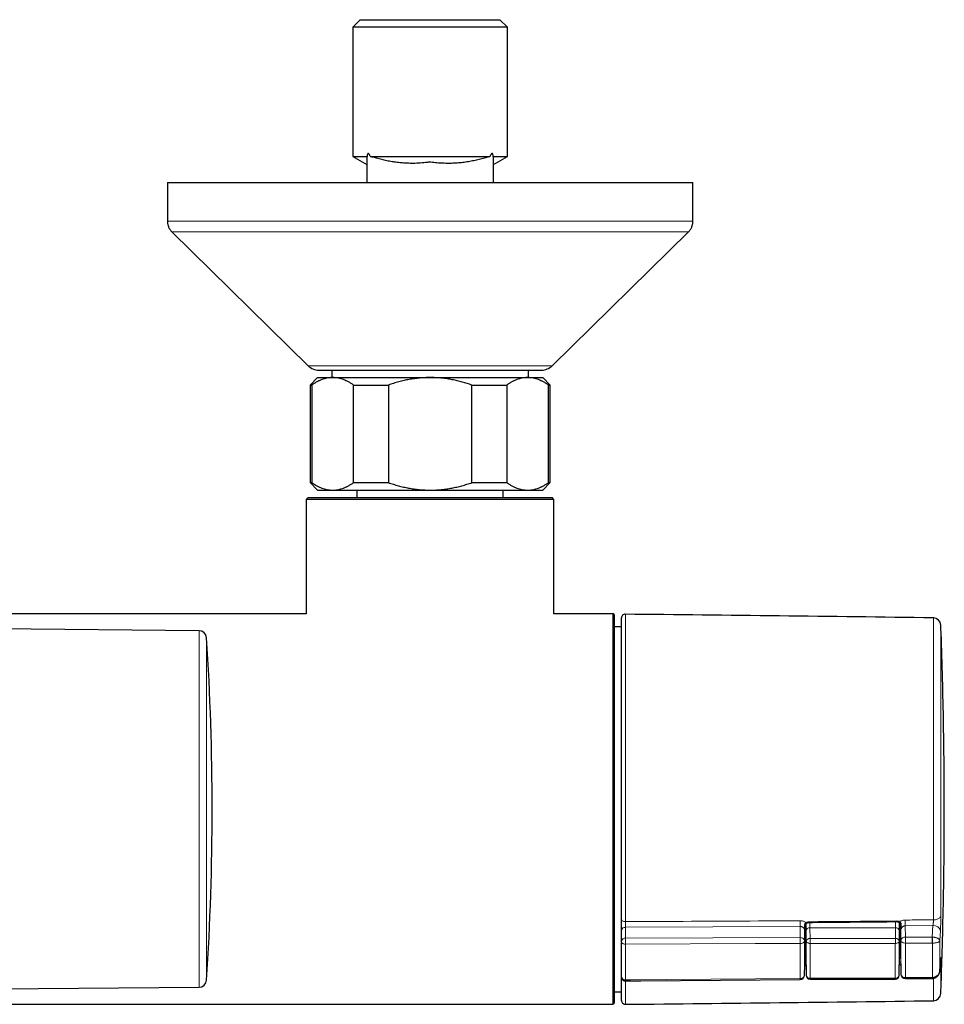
# Model space of a CAD drawing. Header units: millimetres. Extents: x 8 to 2418, y 12 to 2371.
# Tile 16 of 38: x 1244 to 1367, y 553 to 684. Entities that reach past the tile are written whole.
import ezdxf

# ---------------------------------------------------------------- set-up
doc = ezdxf.new("R2010")
doc.units = ezdxf.units.MM

msp = doc.modelspace()

# ---------------------------------------------------------------- linework, layer by layer
at = {"color": 7, "linetype": 'Continuous', "lineweight": 30}
for p, q in [((1289.56, 684.33), (1288.56, 683.33)), ((1289.56, 684.33), (1308.16, 684.33)), ((1309.16, 683.33), (1308.16, 684.33)), ((1288.56, 683.33), (1288.56, 666.08)), ((1309.16, 683.33), (1288.56, 683.33)), ((1309.16, 666.08), (1309.16, 683.33)), ((1288.56, 666.08), (1290.41, 665.02)), ((1288.56, 666.08), (1290.45, 666.08)), ((1290.9, 666.08), (1306.82, 666.08)), ((1307.28, 666.08), (1309.16, 666.08)), ((1307.31, 662.63), (1307.31, 665.87)), ((1307.32, 665.02), (1309.16, 666.08)), ((1290.41, 662.84), (1290.41, 662.63)), ((1263.86, 662.63), (1263.86, 657.47)), ((1263.86, 662.63), (1333.86, 662.63)), ((1333.86, 657.47), (1333.86, 662.63)), ((1264.46, 656.04), (1282.61, 638.21)), ((1315.12, 638.21), (1333.27, 656.04)), ((1283.86, 636.63), (1282.86, 635.63)), ((1283.86, 636.63), (1285.87, 636.63)), ((1284.01, 637.63), (1313.71, 637.63)), ((1285.76, 637.63), (1285.76, 636.63)), ((1285.87, 636.63), (1298.86, 636.63)), ((1298.86, 636.63), (1311.85, 636.63)), ((1311.85, 636.63), (1313.86, 636.63)), ((1311.96, 636.63), (1311.96, 637.63)), ((1314.86, 635.63), (1313.86, 636.63)), ((1282.86, 635.63), (1282.86, 622.63)), ((1282.86, 635.63), (1283.09, 635.63)), ((1283.09, 635.63), (1283.09, 622.63)), ((1288.66, 622.63), (1288.66, 635.63)), ((1288.66, 635.63), (1293.3, 635.63)), ((1293.3, 635.63), (1293.3, 622.63)), ((1304.43, 622.63), (1304.43, 635.63)), ((1304.43, 635.63), (1309.07, 635.63)), ((1309.07, 635.63), (1309.07, 622.63)), ((1314.64, 622.63), (1314.64, 635.63)), ((1314.64, 635.63), (1314.86, 635.63)), ((1314.86, 622.63), (1314.86, 635.63)), ((1282.86, 622.63), (1283.86, 621.63)), ((1282.86, 622.63), (1283.09, 622.63)), ((1288.66, 622.63), (1293.3, 622.63)), ((1304.43, 622.63), (1309.07, 622.63)), ((1313.86, 621.63), (1314.86, 622.63)), ((1314.64, 622.63), (1314.86, 622.63)), ((1283.86, 621.63), (1285.87, 621.63)), ((1285.87, 621.63), (1298.86, 621.63)), ((1298.86, 621.63), (1311.85, 621.63)), ((1311.85, 621.63), (1313.86, 621.63)), ((1282.61, 620.63), (1282.36, 620.38)), ((1282.36, 620.38), (1282.36, 605.13)), ((1315.36, 620.38), (1282.36, 620.38)), ((1282.61, 620.63), (1315.11, 620.63)), ((1315.36, 620.38), (1315.11, 620.63)), ((1315.36, 605.13), (1315.36, 620.38)), ((1282.36, 605.13), (1228.82, 605.13)), ((1323.26, 605.13), (1315.36, 605.13)), ((1323.36, 605.03), (1323.26, 605.13)), ((1323.26, 579.13), (1323.26, 605.13)), ((1323.36, 605.03), (1323.36, 579.13)), ((1324.36, 564.41), (1324.36, 604.59)), ((1268.08, 602.89), (1239.82, 603.14)), ((1324.36, 603.4), (1323.36, 603.41)), ((1323.26, 553.13), (1323.26, 579.13)), ((1323.36, 579.13), (1323.36, 553.23)), ((1324.36, 561.56), (1324.36, 563.01)), ((1348.77, 563.12), (1348.77, 563.1)), ((1348.78, 559.7), (1348.78, 563.39)), ((1348.96, 562.95), (1348.96, 563.87)), ((1361.36, 564), (1361.36, 562.95)), ((1361.55, 563.52), (1361.55, 559.7)), ((1361.57, 563.26), (1361.57, 563.27)), ((1348.96, 558.35), (1348.96, 562.95)), ((1361.36, 562.95), (1361.36, 558.35)), ((1324.36, 556.73), (1324.36, 561.42)), ((1348.75, 557), (1348.77, 558.32)), ((1348.96, 558.35), (1348.98, 556.95)), ((1348.96, 558.35), (1348.96, 558.35)), ((1361.35, 556.95), (1361.36, 558.35)), ((1361.36, 558.35), (1361.36, 558.35)), ((1361.57, 558.45), (1361.59, 557.12)), ((1324.36, 553.6), (1324.36, 556.69)), ((1349.48, 556.45), (1360.85, 556.45)), ((1362.19, 556.52), (1365.77, 556.55)), ((1365.77, 556.55), (1365.8, 556.55)), ((1239.82, 555.13), (1268.08, 555.37)), ((1323.36, 554.77), (1324.36, 554.78)), ((1232.82, 553.13), (1323.26, 553.13)), ((1323.26, 553.13), (1323.36, 553.23))]:
    msp.add_line(p, q, dxfattribs=at)
at = {"color": 252, "linetype": 'Continuous', "lineweight": 0}
for p, q in [((1263.86, 657.47), (1333.86, 657.47)), ((1282.61, 638.21), (1315.12, 638.21)), ((1324.87, 605.09), (1324.87, 564.12)), ((1365.92, 564.35), (1365.92, 604.6)), ((1268.08, 555.37), (1268.08, 602.89)), ((1366.9, 603.64), (1366.9, 564.91)), ((1269.07, 601.96), (1269.07, 556.31)), ((1348.17, 563.47), (1324.87, 563.36)), ((1324.87, 563.36), (1324.87, 561.9)), ((1348.15, 561.99), (1348.17, 563.47)), ((1348.77, 563.12), (1348.77, 563.1)), ((1349.46, 564.02), (1349.46, 563.3)), ((1349.46, 563.3), (1349.48, 561.88)), ((1349.46, 563.3), (1349.46, 563.3)), ((1360.86, 563.3), (1349.46, 563.3)), ((1360.85, 561.88), (1360.86, 563.3)), ((1360.86, 563.3), (1360.86, 564.12)), ((1360.86, 563.3), (1360.86, 563.3)), ((1365.85, 563.59), (1362.17, 563.56)), ((1362.17, 563.56), (1362.19, 562.04)), ((1365.77, 562.05), (1365.85, 563.59)), ((1324.87, 561.9), (1348.15, 561.99)), ((1348.77, 562.93), (1348.75, 561.57)), ((1348.98, 561.52), (1348.96, 562.95)), ((1348.96, 562.95), (1348.96, 562.95)), ((1349.48, 561.88), (1349.48, 561.21)), ((1349.48, 561.88), (1360.85, 561.88)), ((1360.85, 561.88), (1360.85, 561.21)), ((1361.36, 562.95), (1361.35, 561.52)), ((1361.36, 562.95), (1361.36, 562.95)), ((1361.59, 561.62), (1361.57, 563)), ((1362.19, 562.04), (1365.77, 562.05)), ((1365.77, 562.05), (1365.81, 562.05)), ((1366.85, 562.87), (1366.78, 561.58)), ((1324.87, 561.11), (1324.87, 556.34)), ((1360.85, 561.21), (1349.48, 561.21)), ((1365.79, 561.26), (1365.77, 561.26)), ((1365.79, 556.68), (1365.79, 561.26)), ((1366.78, 561.58), (1366.78, 557.65)), ((1348.77, 558.37), (1348.78, 559.7)), ((1361.55, 559.7), (1361.57, 558.53)), ((1348.97, 558.26), (1348.96, 558.25)), ((1361.4, 558.37), (1361.36, 558.36)), ((1366.78, 557.65), (1366.85, 558.9)), ((1366.85, 558.9), (1366.85, 558.87)), ((1366.9, 559.05), (1366.9, 554.54)), ((1349.48, 556.56), (1360.85, 556.56)), ((1349.48, 556.56), (1349.48, 556.45)), ((1360.85, 556.56), (1360.85, 556.45)), ((1365.77, 556.68), (1365.79, 556.68)), ((1365.92, 553.58), (1365.92, 556.56)), ((1324.87, 556.2), (1324.87, 553.1))]:
    msp.add_line(p, q, dxfattribs=at)
at = {"color": 7, "linetype": 'Continuous', "lineweight": 30, "flags": 128}
for points in [[(1307.32, 662.63), (1307.32, 664.16), (1307.32, 665.06)], [(1324.87, 556.21), (1326.92, 556.23), (1348.16, 556.4)]]:
    msp.add_lwpolyline(points, dxfattribs=at)
at = {"color": 252, "linetype": 'Continuous', "lineweight": 0, "flags": 128}
for points in [[(1324.36, 564.41), (1324.37, 564.35), (1324.4, 564.29), (1324.45, 564.24), (1324.51, 564.2), (1324.59, 564.17), (1324.68, 564.14), (1324.77, 564.12), (1324.87, 564.12)], [(1366.9, 564.91), (1366.89, 564.84), (1366.86, 564.76), (1366.82, 564.7), (1366.76, 564.63), (1366.69, 564.57), (1366.6, 564.52), (1366.5, 564.47), (1366.4, 564.43), (1366.29, 564.4), (1366.17, 564.37), (1366.04, 564.36), (1365.92, 564.35)], [(1348.96, 564), (1348.98, 563.97), (1349, 563.95), (1349.02, 563.94), (1349.04, 563.93), (1349.05, 563.94)], [(1361.4, 564.1), (1361.38, 564.07), (1361.36, 564.05), (1361.34, 564.04), (1361.32, 564.04), (1361.31, 564.04)], [(1324.87, 561.11), (1324.77, 561.12), (1324.68, 561.14), (1324.59, 561.17), (1324.51, 561.2), (1324.45, 561.25), (1324.4, 561.3), (1324.37, 561.36), (1324.36, 561.42)], [(1348.16, 561.2), (1346.96, 561.19), (1342.16, 561.18), (1324.87, 561.11)], [(1348.16, 561.2), (1348.26, 561.2), (1348.36, 561.22), (1348.45, 561.25), (1348.54, 561.28), (1348.61, 561.33), (1348.67, 561.38), (1348.71, 561.44), (1348.74, 561.5), (1348.75, 561.57)], [(1348.98, 561.52), (1348.99, 561.46), (1349.02, 561.4), (1349.07, 561.35), (1349.13, 561.3), (1349.21, 561.27), (1349.29, 561.24), (1349.38, 561.22), (1349.48, 561.21)], [(1360.85, 561.21), (1360.94, 561.22), (1361.04, 561.24), (1361.12, 561.27), (1361.2, 561.3), (1361.26, 561.35), (1361.31, 561.4), (1361.34, 561.46), (1361.35, 561.52)], [(1361.59, 561.62), (1361.6, 561.55), (1361.63, 561.49), (1361.67, 561.43), (1361.73, 561.38), (1361.81, 561.33), (1361.89, 561.29), (1361.99, 561.27), (1362.09, 561.25), (1362.19, 561.25)], [(1365.77, 561.26), (1365.54, 561.26), (1362.19, 561.25)], [(1361.4, 558.37), (1361.38, 558.4), (1361.36, 558.42)], [(1324.87, 556.34), (1325.56, 556.35), (1330.36, 556.39), (1348.16, 556.53)], [(1362.19, 556.65), (1363.39, 556.66), (1365.77, 556.68)]]:
    msp.add_lwpolyline(points, dxfattribs=at)
at = {"color": 7, "linetype": 'Continuous', "lineweight": 30}
for centre, radius, start, end in [((1284.01, 639.63), 2, 225.4958, 270), ((1313.71, 639.63), 2, 270, 314.5042), ((1324.86, 604.59), 0.5, 89.4419, 180), ((1225.03, -9644.43), 10250, 89.212476, 89.441933), ((1365.9, 603.6), 1, 2.1629, 89.2125), ((1268.07, 601.89), 1, 3.7388, 89.5), ((919.82, 579.13), 350, 0, 3.7388), ((919.82, 579.13), 350, 356.2612, 0), ((1324.86, 556.71), 0.5, 180, 270.487), ((1348.15, 557), 0.6, 270.4758, 359.2804), ((1349.48, 556.95), 0.5, 180.7133, 270), ((1360.85, 556.95), 0.5, 270, 359.2867), ((1362.19, 557.12), 0.6, 180.7197, 270.4759), ((1268.07, 556.37), 1, 270.5, 356.2612), ((1365.9, 554.58), 1, 270.7875, 357.8371), ((1324.86, 553.6), 0.5, 180, 270.5581), ((1225.03, 10802.61), 10250, 270.558067, 270.787524)]:
    msp.add_arc(centre, radius, start, end, dxfattribs=at)
at = {"color": 252, "linetype": 'Continuous', "lineweight": 0}
for centre, radius, start, end in [((1406.85, 564.29), 44.69, 179.956, 180.9347), ((1324.8, 562.91), 0.446, 81.4989, 167.886), ((1396.95, 564.18), 48.79, 179.9359, 180.832), ((1348.75, 563.1), 0.0228, 6.4696, 56.2306), ((1348.09, 564.07), 1.29, 357.6672, 1.3777), ((1359.78, 564.17), 1.19, 357.4627, 1.4983), ((1361.6, 563.25), 0.0323, 106.9688, 165.6196), ((1365.95, 562.67), 0.92, 12.2685, 96.052), ((1324.8, 561.46), 0.446, 81.4989, 167.886), ((1286.62, 561.35), 61.53, 359.8603, 0.5956), ((1348.23, 561.46), 0.533, 11.6138, 98.1483), ((1349.42, 561.43), 0.449, 82.2626, 168.2662), ((1360.91, 561.43), 0.449, 11.7338, 97.7374), ((1362.12, 561.5), 0.543, 82.3699, 167.4921), ((1300.69, 561.4), 61.51, 359.8597, 0.5959), ((1304.27, 561.41), 61.5, 359.8596, 0.5959), ((1350.39, 562.06), 15.42, 357.0377, 359.9721), ((1366.21, 559.08), 0.687, 337.6727, 357.2056), ((1324.82, 556.8), 0.457, 187.7891, 276.4598), ((1348.21, 557.08), 0.545, 264.1874, 352.0113), ((1343.88, 556.48), 4.27, 359.0169, 0.7595), ((1349.43, 557.02), 0.457, 188.3684, 275.9654), ((1360.89, 557.02), 0.457, 264.0346, 351.6316), ((1362.13, 557.2), 0.553, 188.7212, 276.1016), ((1357.9, 556.59), 4.29, 359.0192, 0.7588), ((1361.48, 556.62), 4.3, 359.0189, 0.7591), ((1366.36, 556.68), 0.568, 179.801, 193.0522)]:
    msp.add_arc(centre, radius, start, end, dxfattribs=at)
for centre, major_axis, ratio, start_param, end_param in [((1349.46, 562.95), (0.5, 0.003), 0.704008, 1.566528, 3.137248), ((1360.86, 562.95), (0.5, -0.003), 0.704008, 0.004345, 1.575065), ((1348.99, 579.09), (0.17, 28.19), 0.006171, 2.24149, 2.470975), ((1348.73, 579.26), (-0.18, 28.5), 0.006171, 3.813283, 4.040623), ((1349.23, 579.26), (-0.18, 29), 0.006064, 3.813284, 4.040624), ((1361.09, 579.26), (0.18, 29), 0.006064, 2.242561, 2.469901), ((1361.59, 579.26), (0.18, 28.5), 0.006171, 2.242563, 2.469902), ((1361.34, 579.09), (-0.17, 28.07), 0.006171, 3.813408, 4.040498)]:
    msp.add_ellipse(centre, major_axis=major_axis, ratio=ratio, start_param=start_param, end_param=end_param, dxfattribs=at)
at = {"color": 7, "linetype": 'Continuous', "lineweight": 30}
for centre, start_param, end_param in [((1349.38, 559.7), 3.141593, 3.936624), ((1360.95, 559.7), 5.465068, 6.283185)]:
    msp.add_ellipse(centre, major_axis=(0.6, 0), ratio=0.70708, start_param=start_param, end_param=end_param, dxfattribs=at)
for points, knots in [([(1290.45, 666.08), (1290.44, 666.07), (1290.42, 666.05), (1290.41, 665.94), (1290.42, 665.78), (1290.41, 665.58), (1290.41, 665.4), (1290.41, 665.26), (1290.41, 665.15), (1290.41, 665.08), (1290.41, 665.06), (1290.41, 665.05)], [0, 0, 0, 0, 0.031024, 0.06281, 0.21025, 0.357797, 0.501186, 0.644768, 0.789049, 0.93362, 1, 1, 1, 1]), ([(1290.9, 666.08), (1290.88, 666.13), (1290.84, 666.23), (1290.79, 666.33), (1290.73, 666.41), (1290.69, 666.46), (1290.65, 666.49), (1290.6, 666.5), (1290.56, 666.47), (1290.52, 666.42), (1290.49, 666.32), (1290.46, 666.2), (1290.45, 666.13), (1290.45, 666.08)], [0, 0, 0, 0, 0.143575, 0.28821, 0.360063, 0.433166, 0.499049, 0.565634, 0.623, 0.686705, 0.791988, 0.89519, 1, 1, 1, 1]), ([(1306.82, 666.08), (1306.77, 666.07), (1306.65, 666.05), (1306.3, 665.94), (1305.76, 665.79), (1305.04, 665.61), (1304.32, 665.46), (1303.58, 665.34), (1302.84, 665.25), (1302.08, 665.2), (1301.32, 665.17), (1300.54, 665.19), (1299.89, 665.23), (1299.37, 665.29), (1299.07, 665.32), (1298.91, 665.35), (1298.87, 665.36), (1298.81, 665.35), (1298.61, 665.32), (1298.09, 665.26), (1297.31, 665.19), (1296.45, 665.17), (1295.68, 665.2), (1294.99, 665.25), (1294.3, 665.32), (1293.61, 665.43), (1292.93, 665.56), (1292.24, 665.72), (1291.68, 665.87), (1291.28, 665.98), (1291.06, 666.05), (1290.96, 666.07), (1290.9, 666.08)], [0, 0, 0, 0, 0.0116, 0.023455, 0.069677, 0.115944, 0.162165, 0.208453, 0.254968, 0.301573, 0.349189, 0.396914, 0.44496, 0.469029, 0.49311, 0.497873, 0.499625, 0.501395, 0.508607, 0.537465, 0.595187, 0.653111, 0.695801, 0.738566, 0.781548, 0.824596, 0.868307, 0.91207, 0.955957, 0.977898, 0.988902, 1, 1, 1, 1]), ([(1307.28, 666.08), (1307.27, 666.12), (1307.27, 666.19), (1307.25, 666.3), (1307.22, 666.39), (1307.19, 666.46), (1307.15, 666.5), (1307.11, 666.51), (1307.06, 666.49), (1307, 666.43), (1306.93, 666.32), (1306.87, 666.2), (1306.84, 666.12), (1306.82, 666.08)], [0, 0, 0, 0, 0.091257, 0.183217, 0.28208, 0.351835, 0.40291, 0.454212, 0.513455, 0.609439, 0.749757, 0.89373, 1, 1, 1, 1]), ([(1307.31, 665.87), (1307.31, 665.9), (1307.31, 665.96), (1307.31, 666.04), (1307.29, 666.07), (1307.28, 666.08)], [0, 0, 0, 0, 0.480982, 0.73905, 1, 1, 1, 1]), ([(1290.41, 665.05), (1290.41, 664.76), (1290.41, 663.96), (1290.41, 663.15), (1290.41, 662.63)], [0, 0, 0, 0, 0.3670976, 1, 1, 1, 1]), ([(1263.86, 657.47), (1263.87, 657.4), (1263.87, 657.27), (1263.9, 657.07), (1263.95, 656.88), (1264.01, 656.69), (1264.1, 656.52), (1264.2, 656.35), (1264.32, 656.19), (1264.41, 656.09), (1264.46, 656.04)], [0, 0, 0, 0, 0.129502, 0.255184, 0.378256, 0.5, 0.621744, 0.744816, 0.870498, 1, 1, 1, 1]), ([(1333.27, 656.04), (1333.31, 656.09), (1333.41, 656.19), (1333.53, 656.35), (1333.63, 656.52), (1333.72, 656.69), (1333.78, 656.88), (1333.83, 657.07), (1333.86, 657.27), (1333.86, 657.4), (1333.86, 657.47)], [0, 0, 0, 0, 0.129502, 0.255184, 0.378256, 0.5, 0.621744, 0.744816, 0.870498, 1, 1, 1, 1]), ([(1285.87, 636.63), (1285.84, 636.63), (1285.7, 636.63), (1285.44, 636.61), (1285.1, 636.56), (1284.77, 636.47), (1284.43, 636.36), (1284.09, 636.22), (1283.76, 636.05), (1283.42, 635.86), (1283.2, 635.71), (1283.09, 635.63)], [0, 0, 0, 0, 0.0340845, 0.152699, 0.2713147, 0.3908442, 0.5103765, 0.6324315, 0.7544901, 0.8772433, 1, 1, 1, 1]), ([(1288.66, 635.63), (1288.55, 635.71), (1288.33, 635.86), (1287.99, 636.05), (1287.65, 636.22), (1287.3, 636.37), (1286.95, 636.48), (1286.6, 636.57), (1286.24, 636.62), (1285.99, 636.63), (1285.87, 636.63)], [0, 0, 0, 0, 0.122973, 0.245942, 0.369581, 0.493217, 0.619375, 0.745529, 0.872765, 1, 1, 1, 1]), ([(1298.86, 636.63), (1298.63, 636.63), (1298.17, 636.62), (1297.47, 636.57), (1296.77, 636.49), (1296.07, 636.38), (1295.38, 636.24), (1294.68, 636.06), (1293.98, 635.86), (1293.53, 635.71), (1293.3, 635.63)], [0, 0, 0, 0, 0.122618, 0.245238, 0.368878, 0.492521, 0.618996, 0.745475, 0.872735, 1, 1, 1, 1]), ([(1304.43, 635.63), (1304.22, 635.7), (1303.79, 635.85), (1303.14, 636.04), (1302.48, 636.21), (1301.81, 636.35), (1301.13, 636.47), (1300.44, 636.56), (1299.74, 636.61), (1299.22, 636.63), (1298.92, 636.63), (1298.86, 636.63)], [0, 0, 0, 0, 0.119246, 0.238489, 0.358338, 0.478183, 0.600299, 0.722411, 0.845493, 0.968574, 1, 1, 1, 1]), ([(1311.85, 636.63), (1311.82, 636.63), (1311.68, 636.63), (1311.42, 636.61), (1311.08, 636.56), (1310.75, 636.47), (1310.41, 636.36), (1310.07, 636.22), (1309.74, 636.05), (1309.4, 635.86), (1309.18, 635.71), (1309.07, 635.63)], [0, 0, 0, 0, 0.034085, 0.152699, 0.271315, 0.390844, 0.510376, 0.632431, 0.75449, 0.877243, 1, 1, 1, 1]), ([(1314.64, 635.63), (1314.53, 635.71), (1314.31, 635.86), (1313.97, 636.05), (1313.63, 636.22), (1313.28, 636.37), (1312.93, 636.48), (1312.58, 636.57), (1312.22, 636.62), (1311.98, 636.63), (1311.85, 636.63)], [0, 0, 0, 0, 0.122973, 0.245942, 0.369581, 0.493217, 0.619375, 0.745529, 0.872765, 1, 1, 1, 1]), ([(1283.09, 622.63), (1283.2, 622.56), (1283.42, 622.41), (1283.76, 622.21), (1284.1, 622.04), (1284.44, 621.9), (1284.8, 621.78), (1285.15, 621.7), (1285.51, 621.64), (1285.75, 621.64), (1285.87, 621.63)], [0, 0, 0, 0, 0.122973, 0.245942, 0.369581, 0.493217, 0.619375, 0.745529, 0.872765, 1, 1, 1, 1]), ([(1285.87, 621.63), (1285.91, 621.63), (1286.05, 621.63), (1286.31, 621.65), (1286.65, 621.71), (1286.98, 621.79), (1287.32, 621.9), (1287.66, 622.04), (1287.99, 622.22), (1288.33, 622.41), (1288.55, 622.56), (1288.66, 622.63)], [0, 0, 0, 0, 0.034085, 0.152699, 0.271315, 0.390844, 0.510376, 0.632431, 0.75449, 0.877243, 1, 1, 1, 1]), ([(1293.3, 622.63), (1293.52, 622.56), (1293.96, 622.41), (1294.63, 622.21), (1295.31, 622.04), (1296, 621.9), (1296.71, 621.78), (1297.42, 621.7), (1298.14, 621.64), (1298.62, 621.64), (1298.86, 621.63)], [0, 0, 0, 0, 0.122973, 0.245942, 0.369581, 0.493217, 0.619375, 0.745529, 0.872765, 1, 1, 1, 1]), ([(1298.86, 621.63), (1298.92, 621.63), (1299.21, 621.63), (1299.72, 621.65), (1300.39, 621.7), (1301.07, 621.79), (1301.75, 621.9), (1302.42, 622.04), (1303.1, 622.21), (1303.77, 622.41), (1304.21, 622.56), (1304.43, 622.63)], [0, 0, 0, 0, 0.031426, 0.150353, 0.269282, 0.389133, 0.508986, 0.631385, 0.753788, 0.876892, 1, 1, 1, 1]), ([(1309.07, 622.63), (1309.18, 622.56), (1309.4, 622.41), (1309.74, 622.21), (1310.08, 622.04), (1310.43, 621.9), (1310.78, 621.78), (1311.13, 621.7), (1311.49, 621.64), (1311.73, 621.64), (1311.85, 621.63)], [0, 0, 0, 0, 0.1229729, 0.2459423, 0.3695815, 0.4932168, 0.6193748, 0.7455295, 0.8727654, 1, 1, 1, 1]), ([(1311.85, 621.63), (1311.89, 621.63), (1312.03, 621.63), (1312.29, 621.65), (1312.63, 621.71), (1312.96, 621.79), (1313.3, 621.9), (1313.64, 622.04), (1313.97, 622.22), (1314.31, 622.41), (1314.53, 622.56), (1314.64, 622.63)], [0, 0, 0, 0, 0.034085, 0.152699, 0.271315, 0.390844, 0.510376, 0.632431, 0.75449, 0.877243, 1, 1, 1, 1]), ([(1289.11, 621.63), (1289.11, 621.31), (1289.11, 620.98), (1289.11, 620.65), (1289.11, 620.63)], [0, 0, 0, 0, 0.956867, 1, 1, 1, 1]), ([(1308.61, 620.63), (1308.61, 620.65), (1308.61, 620.98), (1308.61, 621.31), (1308.61, 621.63)], [0, 0, 0, 0, 0.043133, 1, 1, 1, 1]), ([(1367.36, 579.09), (1367.36, 581.1), (1367.35, 585.12), (1367.26, 591.15), (1367.12, 597.18), (1366.99, 601.35), (1366.91, 603.5), (1366.9, 603.64)], [0, 0, 0, 0, 0.24568, 0.491372, 0.737066, 0.98275, 1, 1, 1, 1]), ([(1366.9, 554.54), (1366.91, 554.8), (1366.98, 556.66), (1367.11, 560.63), (1367.25, 566.45), (1367.35, 572.77), (1367.36, 576.98), (1367.36, 579.09)], [0, 0, 0, 0, 0.0313858, 0.2279132, 0.4852797, 0.7426461, 1, 1, 1, 1]), ([(1324.36, 563.01), (1324.36, 563.05), (1324.36, 563.15), (1324.36, 563.31), (1324.36, 563.49), (1324.36, 563.67), (1324.36, 563.86), (1324.36, 564.04), (1324.36, 564.23), (1324.36, 564.35), (1324.36, 564.41)], [0, 0, 0, 0, 0.122092, 0.244185, 0.366277, 0.48837, 0.610458, 0.732547, 0.866273, 1, 1, 1, 1]), ([(1348.77, 563.12), (1348.77, 563.12), (1348.77, 563.15), (1348.77, 563.24), (1348.78, 563.35), (1348.8, 563.47), (1348.82, 563.58), (1348.84, 563.67), (1348.87, 563.74), (1348.91, 563.81), (1348.96, 563.87), (1349, 563.91), (1349.03, 563.93), (1349.05, 563.94)], [0, 0, 0, 0, 0.009354, 0.116609, 0.275923, 0.403875, 0.517654, 0.616096, 0.702112, 0.788515, 0.865429, 0.939312, 1, 1, 1, 1]), ([(1348.77, 563.1), (1348.77, 563.05), (1348.77, 562.99), (1348.77, 562.93), (1348.77, 562.93)], [0, 0, 0, 0, 0.969222, 1, 1, 1, 1]), ([(1349.05, 563.94), (1349.05, 563.94), (1349.08, 563.95), (1349.14, 563.98), (1349.22, 564), (1349.3, 564.01), (1349.36, 564.01), (1349.38, 564.01)], [0, 0, 0, 0, 0.03659, 0.301267, 0.561286, 0.822012, 1, 1, 1, 1]), ([(1349.38, 564.02), (1349.94, 564.02), (1353.81, 564.05), (1357.67, 564.09), (1360.96, 564.12)], [0, 0, 0, 0, 0.146949, 1, 1, 1, 1]), ([(1360.96, 564.12), (1360.97, 564.12), (1361, 564.12), (1361.07, 564.12), (1361.16, 564.1), (1361.24, 564.07), (1361.28, 564.05), (1361.31, 564.04)], [0, 0, 0, 0, 0.03322, 0.280284, 0.525744, 0.772584, 1, 1, 1, 1]), ([(1361.31, 564.04), (1361.31, 564.04), (1361.34, 564.02), (1361.38, 563.99), (1361.42, 563.94), (1361.46, 563.88), (1361.49, 563.8), (1361.52, 563.72), (1361.54, 563.63), (1361.56, 563.52), (1361.57, 563.4), (1361.57, 563.31), (1361.57, 563.25), (1361.57, 563.25)], [0, 0, 0, 0, 0.0338442, 0.1169301, 0.1898941, 0.2725902, 0.3592756, 0.4543358, 0.5620599, 0.6843781, 0.8221891, 0.993674, 1, 1, 1, 1]), ([(1361.57, 563), (1361.57, 563), (1361.57, 563.09), (1361.57, 563.18), (1361.57, 563.26)], [0, 0, 0, 0, 0.02038, 1, 1, 1, 1]), ([(1324.36, 561.42), (1324.36, 561.43), (1324.36, 561.44), (1324.36, 561.46), (1324.36, 561.5), (1324.36, 561.53), (1324.36, 561.55), (1324.36, 561.56)], [0, 0, 0, 0, 0.060929, 0.295687, 0.530454, 0.765227, 1, 1, 1, 1]), ([(1366.85, 558.87), (1366.85, 558.9), (1366.85, 558.96), (1366.86, 559.04), (1366.86, 559.1), (1366.87, 559.15), (1366.87, 559.18), (1366.87, 559.2), (1366.87, 559.2), (1366.87, 559.2)], [0, 0, 0, 0, 0.157349, 0.33507, 0.509671, 0.660044, 0.796492, 0.91448, 1, 1, 1, 1]), ([(1348.77, 558.36), (1348.77, 558.36), (1348.77, 558.37), (1348.77, 558.37), (1348.77, 558.37), (1348.77, 558.37)], [0, 0, 0, 0, 0.178601, 0.578128, 1, 1, 1, 1]), ([(1348.77, 558.32), (1348.77, 558.32), (1348.77, 558.33), (1348.77, 558.35), (1348.77, 558.36)], [0, 0, 0, 0, 0.219926, 1, 1, 1, 1]), ([(1348.77, 558.32), (1348.77, 558.32), (1348.77, 558.32), (1348.77, 558.32), (1348.77, 558.32)], [0, 0, 0, 0, 0.631335, 1, 1, 1, 1]), ([(1361.57, 558.53), (1361.57, 558.5), (1361.57, 558.48), (1361.57, 558.45), (1361.57, 558.45)], [0, 0, 0, 0, 0.97962, 1, 1, 1, 1]), ([(1361.57, 558.52), (1361.57, 558.52), (1361.57, 558.52), (1361.57, 558.52), (1361.57, 558.52)], [0, 0, 0, 0, 0.591778, 1, 1, 1, 1]), ([(1366.78, 557.62), (1366.79, 557.84), (1366.82, 558.26), (1366.84, 558.67), (1366.85, 558.87)], [0, 0, 0, 0, 0.5274073, 1, 1, 1, 1]), ([(1324.36, 556.72), (1324.36, 556.72), (1324.36, 556.72), (1324.36, 556.73), (1324.36, 556.73)], [0, 0, 0, 0, 0.078553, 1, 1, 1, 1]), ([(1365.8, 556.55), (1365.83, 556.55), (1365.89, 556.56), (1365.98, 556.57), (1366.09, 556.61), (1366.19, 556.65), (1366.29, 556.71), (1366.38, 556.77), (1366.46, 556.85), (1366.53, 556.94), (1366.6, 557.04), (1366.66, 557.14), (1366.71, 557.26), (1366.74, 557.38), (1366.77, 557.5), (1366.77, 557.58), (1366.78, 557.62)], [0, 0, 0, 0, 0.043156, 0.113439, 0.184138, 0.252787, 0.323377, 0.393826, 0.464626, 0.537601, 0.611494, 0.687493, 0.765715, 0.846047, 0.928539, 1, 1, 1, 1])]:
    msp.add_open_spline(points, degree=3, knots=knots, dxfattribs=at)
at = {"color": 252, "linetype": 'Continuous', "lineweight": 0}
for points, knots in [([(1333.27, 656.04), (1333.26, 656.04), (1333.25, 656.04), (1333.18, 656.04), (1333.07, 656.04), (1332.91, 656.04), (1332.7, 656.04), (1332.45, 656.04), (1332.17, 656.04), (1331.85, 656.04), (1331.49, 656.04), (1331.09, 656.04), (1330.65, 656.04), (1330.15, 656.04), (1329.61, 656.04), (1329.02, 656.04), (1328.39, 656.04), (1327.72, 656.04), (1327.03, 656.04), (1326.32, 656.04), (1325.58, 656.04), (1324.82, 656.04), (1324.02, 656.04), (1323.18, 656.04), (1322.29, 656.04), (1321.35, 656.04), (1320.38, 656.04), (1319.38, 656.04), (1318.35, 656.04), (1317.32, 656.04), (1316.29, 656.04), (1315.25, 656.04), (1314.2, 656.04), (1313.12, 656.04), (1312.01, 656.04), (1310.86, 656.04), (1309.67, 656.04), (1308.46, 656.04), (1307.25, 656.04), (1306.02, 656.04), (1304.8, 656.04), (1303.61, 656.04), (1302.43, 656.04), (1301.24, 656.04), (1300.05, 656.04), (1298.84, 656.04), (1297.6, 656.04), (1296.34, 656.04), (1295.09, 656.04), (1293.84, 656.04), (1292.59, 656.04), (1291.38, 656.04), (1290.2, 656.04), (1289.06, 656.04), (1287.92, 656.04), (1286.8, 656.04), (1285.67, 656.04), (1284.54, 656.04), (1283.4, 656.04), (1282.29, 656.04), (1281.19, 656.04), (1280.12, 656.04), (1279.1, 656.04), (1278.12, 656.04), (1277.18, 656.04), (1276.27, 656.04), (1275.39, 656.04), (1274.52, 656.04), (1273.66, 656.04), (1272.82, 656.04), (1272.01, 656.04), (1271.24, 656.04), (1270.51, 656.04), (1269.82, 656.04), (1269.19, 656.04), (1268.61, 656.04), (1268.06, 656.04), (1267.55, 656.04), (1267.07, 656.04), (1266.61, 656.04), (1266.2, 656.04), (1265.82, 656.04), (1265.49, 656.04), (1265.21, 656.04), (1264.97, 656.04), (1264.78, 656.04), (1264.64, 656.04), (1264.54, 656.04), (1264.47, 656.04), (1264.47, 656.04), (1264.46, 656.04)], [0, 0, 0, 0, 0.0116666, 0.0233333, 0.0349999, 0.0466665, 0.0583332, 0.0699998, 0.0809998, 0.0919999, 0.1029999, 0.114, 0.125, 0.1366666, 0.1483333, 0.1599999, 0.1716665, 0.1833332, 0.1949998, 0.2059998, 0.2169999, 0.2279999, 0.239, 0.25, 0.2616666, 0.2733333, 0.2849999, 0.2966665, 0.3083332, 0.3199998, 0.3309998, 0.3419999, 0.3529999, 0.364, 0.375, 0.3866666, 0.3983333, 0.4099999, 0.4216665, 0.4333332, 0.4449998, 0.4559998, 0.4669999, 0.4779999, 0.489, 0.5, 0.5116666, 0.5233333, 0.5349999, 0.5466665, 0.5583332, 0.5699998, 0.5809998, 0.5919999, 0.6029999, 0.614, 0.625, 0.6366666, 0.6483333, 0.6599999, 0.6716665, 0.6833332, 0.6949998, 0.7059998, 0.7169999, 0.7279999, 0.739, 0.75, 0.7616666, 0.7733333, 0.7849999, 0.7966665, 0.8083332, 0.8199998, 0.8309998, 0.8419999, 0.8529999, 0.864, 0.875, 0.8866666, 0.8983333, 0.9099999, 0.9216665, 0.9333332, 0.9449998, 0.9559998, 0.9669999, 0.9779999, 0.989, 1, 1, 1, 1]), ([(1361.4, 564.1), (1361.41, 564.11), (1361.47, 564.14), (1361.59, 564.21), (1361.77, 564.27), (1361.96, 564.32), (1362.1, 564.32), (1362.17, 564.33)], [0, 0, 0, 0, 0.03274, 0.270645, 0.515151, 0.754235, 1, 1, 1, 1]), ([(1362.17, 564.33), (1362.57, 564.33), (1363.82, 564.34), (1365.07, 564.35), (1365.92, 564.35)], [0, 0, 0, 0, 0.319954, 1, 1, 1, 1]), ([(1365.85, 563.59), (1365.86, 563.61), (1365.87, 563.67), (1365.88, 563.75), (1365.89, 563.85), (1365.9, 563.95), (1365.91, 564.05), (1365.91, 564.16), (1365.91, 564.26), (1365.92, 564.32), (1365.92, 564.35)], [0, 0, 0, 0, 0.122545, 0.245086, 0.367336, 0.489581, 0.611372, 0.733157, 0.86658, 1, 1, 1, 1]), ([(1366.9, 564.91), (1366.9, 564.83), (1366.9, 564.66), (1366.9, 564.38), (1366.89, 564.11), (1366.89, 563.84), (1366.88, 563.57), (1366.87, 563.31), (1366.86, 563.07), (1366.85, 562.94), (1366.85, 562.87)], [0, 0, 0, 0, 0.131593, 0.267827, 0.388078, 0.511828, 0.632192, 0.756054, 0.876288, 1, 1, 1, 1]), ([(1324.87, 564.12), (1325.1, 564.12), (1326.93, 564.13), (1334.7, 564.16), (1342.23, 564.2), (1348.17, 564.24)], [0, 0, 0, 0, 0.029836, 0.235868, 1, 1, 1, 1]), ([(1324.87, 564.12), (1324.87, 564.09), (1324.87, 564.02), (1324.87, 563.92), (1324.87, 563.82), (1324.87, 563.72), (1324.87, 563.62), (1324.87, 563.52), (1324.87, 563.43), (1324.87, 563.38), (1324.87, 563.36)], [0, 0, 0, 0, 0.131427, 0.267448, 0.387788, 0.511618, 0.631966, 0.755805, 0.876157, 1, 1, 1, 1]), ([(1348.17, 564.24), (1348.25, 564.23), (1348.4, 564.23), (1348.61, 564.17), (1348.79, 564.1), (1348.9, 564.03), (1348.96, 564)], [0, 0, 0, 0, 0.2859352, 0.5158546, 0.7524165, 1, 1, 1, 1]), ([(1348.77, 562.93), (1348.77, 562.96), (1348.76, 563.02), (1348.73, 563.11), (1348.69, 563.2), (1348.64, 563.27), (1348.57, 563.34), (1348.48, 563.4), (1348.39, 563.44), (1348.29, 563.47), (1348.21, 563.47), (1348.17, 563.47)], [0, 0, 0, 0, 0.112079, 0.227388, 0.333071, 0.441538, 0.548579, 0.658826, 0.763192, 0.870904, 1, 1, 1, 1]), ([(1348.76, 563.12), (1348.75, 563.19), (1348.74, 563.33), (1348.72, 563.51), (1348.73, 563.65), (1348.75, 563.76), (1348.78, 563.85), (1348.84, 563.93), (1348.9, 563.97), (1348.95, 563.99), (1348.96, 564)], [0, 0, 0, 0, 0.2159195, 0.4322715, 0.542433, 0.6550196, 0.7870526, 0.8204333, 0.9652795, 1, 1, 1, 1]), ([(1348.77, 562.93), (1348.77, 562.93), (1348.77, 562.94), (1348.77, 562.96), (1348.77, 563.03), (1348.76, 563.08), (1348.76, 563.12)], [0, 0, 0, 0, 0.026168, 0.155758, 0.380882, 1, 1, 1, 1]), ([(1348.96, 564), (1349.01, 564.02), (1349.1, 564.06), (1349.24, 564.09), (1349.33, 564.1), (1349.38, 564.1)], [0, 0, 0, 0, 0.3916, 0.691366, 1, 1, 1, 1]), ([(1349.38, 564.1), (1349.51, 564.1), (1350.18, 564.11), (1352.98, 564.13), (1356.71, 564.16), (1359.9, 564.19), (1360.97, 564.2)], [0, 0, 0, 0, 0.034516, 0.172578, 0.724827, 1, 1, 1, 1]), ([(1360.97, 564.2), (1361.03, 564.2), (1361.14, 564.2), (1361.29, 564.16), (1361.36, 564.12), (1361.4, 564.1)], [0, 0, 0, 0, 0.422527, 0.707103, 1, 1, 1, 1]), ([(1361.4, 564.1), (1361.44, 564.08), (1361.48, 564.06), (1361.53, 564.01), (1361.57, 563.96), (1361.6, 563.88), (1361.63, 563.79), (1361.63, 563.65), (1361.62, 563.48), (1361.6, 563.35), (1361.59, 563.29)], [0, 0, 0, 0, 0.134382, 0.165076, 0.2466433, 0.3283079, 0.4458119, 0.5638084, 0.7816732, 1, 1, 1, 1]), ([(1362.17, 563.56), (1362.14, 563.56), (1362.07, 563.56), (1361.97, 563.53), (1361.88, 563.49), (1361.8, 563.44), (1361.73, 563.37), (1361.66, 563.3), (1361.62, 563.21), (1361.58, 563.11), (1361.57, 563.04), (1361.57, 563)], [0, 0, 0, 0, 0.101769, 0.206805, 0.309687, 0.415633, 0.520848, 0.62896, 0.736576, 0.847079, 1, 1, 1, 1]), ([(1361.59, 563.29), (1361.58, 563.22), (1361.57, 563.15), (1361.57, 563.07), (1361.57, 563.05), (1361.57, 563.04), (1361.57, 563.04), (1361.57, 563.04), (1361.57, 563.02), (1361.57, 563.01), (1361.57, 563)], [0, 0, 0, 0, 0.660302, 0.760906, 0.811206, 0.836356, 0.848932, 0.855219, 0.856005, 1, 1, 1, 1]), ([(1324.87, 561.9), (1324.87, 561.88), (1324.87, 561.83), (1324.87, 561.74), (1324.87, 561.64), (1324.87, 561.54), (1324.87, 561.44), (1324.87, 561.34), (1324.87, 561.24), (1324.87, 561.17), (1324.87, 561.13), (1324.87, 561.11)], [0, 0, 0, 0, 0.1157318, 0.2348199, 0.3505533, 0.4696431, 0.5853745, 0.7044622, 0.8201902, 0.9392741, 1, 1, 1, 1]), ([(1365.81, 562.05), (1365.87, 562.04), (1365.97, 562.04), (1366.12, 562.01), (1366.25, 561.98), (1366.37, 561.95), (1366.5, 561.89), (1366.61, 561.83), (1366.7, 561.75), (1366.76, 561.67), (1366.78, 561.61), (1366.78, 561.58), (1366.78, 561.58)], [0, 0, 0, 0, 0.112546, 0.199169, 0.28758, 0.387103, 0.489142, 0.610746, 0.73651, 0.864018, 0.995891, 1, 1, 1, 1]), ([(1348.16, 556.53), (1348.16, 556.79), (1348.15, 557.29), (1348.15, 558.1), (1348.15, 558.94), (1348.15, 559.82), (1348.15, 560.58), (1348.16, 561.04), (1348.16, 561.2)], [0, 0, 0, 0, 0.181679, 0.363516, 0.545354, 0.728473, 0.911592, 1, 1, 1, 1]), ([(1362.19, 561.25), (1362.19, 560.94), (1362.19, 560.28), (1362.19, 559.34), (1362.19, 558.55), (1362.19, 557.95), (1362.19, 557.5), (1362.19, 557.07), (1362.19, 556.79), (1362.19, 556.65)], [0, 0, 0, 0, 0.1843505, 0.3871638, 0.5904089, 0.6926683, 0.7949829, 0.8974637, 1, 1, 1, 1]), ([(1365.79, 561.26), (1365.85, 561.26), (1365.95, 561.26), (1366.1, 561.27), (1366.23, 561.29), (1366.36, 561.31), (1366.49, 561.35), (1366.6, 561.39), (1366.69, 561.45), (1366.76, 561.51), (1366.78, 561.56), (1366.78, 561.58), (1366.78, 561.58)], [0, 0, 0, 0, 0.112495, 0.199095, 0.287489, 0.387029, 0.489085, 0.610739, 0.736541, 0.86404, 0.995893, 1, 1, 1, 1]), ([(1366.85, 558.9), (1366.85, 558.96), (1366.86, 559.09), (1366.87, 559.22), (1366.88, 559.31), (1366.89, 559.35), (1366.89, 559.34), (1366.9, 559.29), (1366.9, 559.2), (1366.9, 559.1), (1366.9, 559.05)], [0, 0, 0, 0, 0.132389, 0.269482, 0.389549, 0.513087, 0.633076, 0.75654, 0.87653, 1, 1, 1, 1]), ([(1348.77, 558.37), (1348.77, 558.4), (1348.77, 558.46), (1348.79, 558.52), (1348.82, 558.55), (1348.86, 558.57), (1348.9, 558.57), (1348.93, 558.57), (1348.96, 558.56), (1348.96, 558.56)], [0, 0, 0, 0, 0.254555, 0.5106785, 0.6474135, 0.7868677, 0.8781998, 0.9720332, 1, 1, 1, 1]), ([(1348.77, 558.32), (1348.77, 558.32), (1348.77, 558.33), (1348.77, 558.35), (1348.77, 558.37)], [0, 0, 0, 0, 0.030778, 1, 1, 1, 1]), ([(1348.96, 558.25), (1348.92, 558.26), (1348.88, 558.27), (1348.83, 558.29), (1348.79, 558.3), (1348.77, 558.31), (1348.77, 558.31)], [0, 0, 0, 0, 0.425098, 0.522133, 0.780775, 1, 1, 1, 1]), ([(1348.96, 558.25), (1348.94, 558.24), (1348.88, 558.21), (1348.81, 558.19), (1348.77, 558.17)], [0, 0, 0, 0, 0.303249, 1, 1, 1, 1]), ([(1361.36, 558.68), (1361.37, 558.68), (1361.39, 558.68), (1361.42, 558.69), (1361.45, 558.7), (1361.49, 558.7), (1361.52, 558.69), (1361.55, 558.66), (1361.56, 558.6), (1361.57, 558.55), (1361.57, 558.53)], [0, 0, 0, 0, 0.037797, 0.06553, 0.163318, 0.261307, 0.384698, 0.508309, 0.753785, 1, 1, 1, 1]), ([(1361.57, 558.43), (1361.56, 558.43), (1361.55, 558.42), (1361.5, 558.4), (1361.46, 558.39), (1361.41, 558.37), (1361.4, 558.37)], [0, 0, 0, 0, 0.263793, 0.38161, 0.877115, 1, 1, 1, 1]), ([(1361.57, 558.31), (1361.56, 558.31), (1361.5, 558.33), (1361.45, 558.35), (1361.4, 558.37)], [0, 0, 0, 0, 0.188753, 1, 1, 1, 1]), ([(1365.79, 556.68), (1365.85, 556.69), (1365.95, 556.69), (1366.1, 556.73), (1366.23, 556.79), (1366.36, 556.87), (1366.49, 556.97), (1366.6, 557.11), (1366.69, 557.27), (1366.76, 557.46), (1366.78, 557.58), (1366.78, 557.65), (1366.78, 557.65)], [0, 0, 0, 0, 0.112495, 0.199095, 0.287489, 0.387029, 0.489085, 0.610739, 0.736541, 0.86404, 0.995893, 1, 1, 1, 1]), ([(1366.78, 557.65), (1366.78, 557.65), (1366.78, 557.64), (1366.78, 557.63), (1366.78, 557.62)], [0, 0, 0, 0, 0.171675, 1, 1, 1, 1]), ([(1324.87, 556.34), (1324.87, 556.32), (1324.87, 556.28), (1324.87, 556.24), (1324.87, 556.22), (1324.87, 556.21), (1324.87, 556.21)], [0, 0, 0, 0, 0.248636, 0.504482, 0.753117, 1, 1, 1, 1])]:
    msp.add_open_spline(points, degree=3, knots=knots, dxfattribs=at)

doc.saveas('drawing.dxf')
